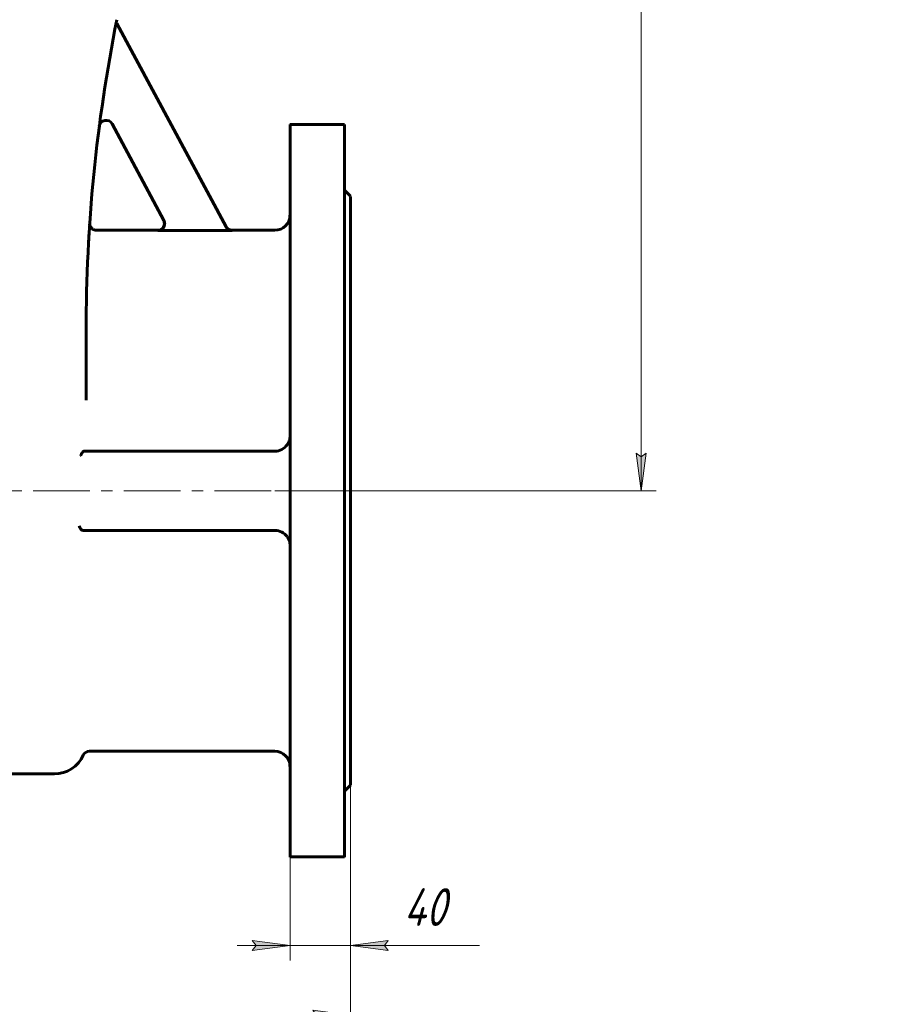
# Model space of a CAD drawing. Header units: millimetres. Extents: x 0 to 624, y -10 to 420.
# Tile 4 of 14: x 197 to 312, y 107 to 237. Entities that reach past the tile are written whole.
import ezdxf

# ---------------------------------------------------------------- set-up
doc = ezdxf.new("R2010")
doc.units = ezdxf.units.MM
for name, pattern in [('K5LT_AXLED', [12, 7.5, -1.5, 1.5, -1.5]), ('K5LT_BASIC', [0]), ('K5LT_THIN', [0])]:
    doc.linetypes.add(name, pattern=pattern)
doc.layers.add('Системный слой', color=7, linetype='Continuous')
doc.layers.add('Системный слой (1)', color=7, linetype='Continuous', true_color=0x6c6c6c)
doc.styles.add('KDIMTEXTSTYLE', font='txt', dxfattribs={"width": 0.96, "oblique": 15, "height": 5})
doc.styles.add('KTEXTSTYLE', font='txt', dxfattribs={"width": 0.96, "height": 5})
doc.dimstyles.new('KDIMSTYLE (0.20)', dxfattribs={"dimtxt": 5, "dimasz": 1, "dimexe": 2, "dimexo": 0, "dimgap": 1, "dimtad": 1, "dimlfac": 5, "dimtxsty": 'KDIMTEXTSTYLE', "dimsah": 1, "dimcen": 0, "dimdle": 1, "dimadec": 0, "dimazin": 0, "dimtfac": 0.667, "dimtmove": 0, "dimatfit": 3, "dimfxl": 1, "dimtvp": 1, "dimtolj": 1, "dimtzin": 0, "dimarcsym": 0})

# ---------------------------------------------------------------- blocks, each defined once
blk = doc.blocks.new('U16')
at = {"layer": 'Системный слой (1)', "color": 143, "linetype": 'K5LT_BASIC', "lineweight": 60, "true_color": 0x33acca}
for p, q in [((214.92, 209.06), (206.8, 209.06)), ((230.42, 209.06), (224.75, 209.06))]:
    blk.add_line(p, q, dxfattribs=at)
blk = doc.blocks.new('U28')
at = {"layer": 'Системный слой (1)', "color": 143, "linetype": 'K5LT_BASIC', "lineweight": 60, "true_color": 0x33acca}
for p, q in [((205.9, 210.02), (205.9, 210.01)), ((205.9, 210.01), (205.9, 209.99)), ((205.9, 209.99), (205.9, 209.96))]:
    blk.add_line(p, q, dxfattribs=at)
blk = doc.blocks.new('U29')
at = {"layer": 'Системный слой (1)', "color": 143, "linetype": 'K5LT_BASIC', "lineweight": 60, "true_color": 0x33acca}
for p, q in [((215.71, 210.39), (215.81, 209.87)), ((215.18, 209.1), (214.92, 209.06)), ((215.62, 209.4), (215.18, 209.1)), ((215.81, 209.87), (215.62, 209.4))]:
    blk.add_line(p, q, dxfattribs=at)
blk = doc.blocks.new('U34')
at = {"layer": 'Системный слой (1)', "color": 143, "linetype": 'K5LT_BASIC', "lineweight": 60, "true_color": 0x33acca}
for p, q in [((232.42, 223.06), (232.42, 174.56)), ((232.42, 174.56), (232.42, 126.06))]:
    blk.add_line(p, q, dxfattribs=at)
blk = doc.blocks.new('U36')
at = {"layer": 'Системный слой (1)', "color": 143, "linetype": 'K5LT_BASIC', "lineweight": 60, "true_color": 0x33acca}
for p, q in [((239.62, 223.06), (239.62, 174.56)), ((239.62, 174.56), (239.62, 126.06))]:
    blk.add_line(p, q, dxfattribs=at)
blk = doc.blocks.new('U48')
at = {"layer": 'Системный слой (1)', "color": 143, "linetype": 'K5LT_BASIC', "lineweight": 60, "true_color": 0x33acca}
for p, q in [((240.42, 213.56), (240.42, 174.56)), ((240.42, 174.56), (240.42, 135.56))]:
    blk.add_line(p, q, dxfattribs=at)
blk = doc.blocks.new('D0')
at = {"layer": 'Системный слой (1)'}
for points in [[(144.92, 105.11), (145.42, 105.77), (140.42, 105.11), (145.42, 104.46)], [(240.42, 105.11), (235.42, 105.77), (235.92, 105.11), (235.42, 104.46)]]:
    blk.add_hatch(color=7, dxfattribs=at).paths.add_polyline_path(points)
at = {"layer": 'Системный слой (1)', "color": 7, "linetype": 'K5LT_THIN', "lineweight": 18, "true_color": 0xffffff}
for p, q in [((240.42, 154.06), (240.42, 103.11)), ((140.42, 137.06), (140.42, 103.11)), ((140.42, 105.11), (145.42, 105.77)), ((145.42, 105.77), (144.92, 105.11)), ((235.92, 105.11), (235.42, 105.77)), ((235.42, 105.77), (240.42, 105.11)), ((145.42, 104.46), (140.42, 105.11)), ((140.42, 105.11), (240.42, 105.11)), ((144.92, 105.11), (145.42, 104.46)), ((240.42, 105.11), (235.42, 104.46)), ((235.42, 104.46), (235.92, 105.11))]:
    blk.add_line(p, q, dxfattribs=at)
blk.add_wipeout([(184.94, 106.11), (184.94, 113.5), (195.45, 113.5), (195.45, 106.11)]).dxf.layer = 'Системный слой (1)'
at = {"layer": 'Системный слой (1)', "color": 7, "insert": (184.94, 112.7), "char_height": 5, "attachment_point": 1, "style": 'KTEXTSTYLE'}
blk.add_mtext('\\fArial|b0|c204|p34;\\H5.0;\\W1.000;\\Q15;\\fGOST Type AU|b0|i0|c204|p34;\\Q15;\\W0.960;500', dxfattribs=at)
blk = doc.blocks.new('KDIMARROW_01')
at = {"layer": 'Системный слой'}
blk.add_hatch(color=0, dxfattribs=at).paths.add_polyline_path([(-5, -0.66), (0, 0), (-5, 0.66), (-4.5, 0)])
at = {"layer": 'Системный слой', "color": 0, "linetype": 'K5LT_THIN', "lineweight": 18}
for p, q in [((-4.5, 0), (-5, 0.66)), ((-5, 0.66), (0, 0)), ((0, 0), (-5, -0.66)), ((-5, -0.66), (-4.5, 0))]:
    blk.add_line(p, q, dxfattribs=at)
at = {"layer": 'Системный слой (1)', "color": 0, "linetype": 'K5LT_THIN', "lineweight": 18}
blk.add_line((191.42, 47.53), (191.22, 47.53), dxfattribs=at)
blk = doc.blocks.new('D1')
at = {"layer": 'Системный слой (1)'}
for points in [[(227.42, 113.69), (232.42, 114.35), (227.42, 115), (227.92, 114.35)], [(244.92, 114.35), (245.42, 115), (240.42, 114.35), (245.42, 113.69)]]:
    blk.add_hatch(color=7, dxfattribs=at).paths.add_polyline_path(points)
at = {"layer": 'Системный слой (1)', "color": 7, "linetype": 'K5LT_THIN', "lineweight": 18, "true_color": 0xffffff}
for p, q in [((240.42, 154.06), (240.42, 112.35)), ((232.42, 126.06), (232.42, 112.35)), ((232.42, 114.35), (227.42, 115)), ((227.42, 115), (227.92, 114.35)), ((245.42, 115), (240.42, 114.35)), ((244.92, 114.35), (245.42, 115)), ((232.42, 114.35), (225.42, 114.35)), ((227.92, 114.35), (227.42, 113.69)), ((227.42, 113.69), (232.42, 114.35)), ((232.42, 114.35), (240.42, 114.35)), ((240.42, 114.35), (245.42, 113.69)), ((240.42, 114.35), (247.42, 114.35)), ((240.42, 114.35), (245.42, 114.35)), ((245.42, 113.69), (244.92, 114.35)), ((245.46, 114.35), (257.49, 114.35))]:
    blk.add_line(p, q, dxfattribs=at)
blk.add_wipeout([(247.46, 115.35), (247.46, 122.73), (255.17, 122.73), (255.17, 115.35)]).dxf.layer = 'Системный слой (1)'
at = {"layer": 'Системный слой (1)', "color": 7, "insert": (247.46, 121.93), "char_height": 5, "attachment_point": 1, "style": 'KTEXTSTYLE'}
blk.add_mtext('\\fArial|b0|c204|p34;\\H5.0;\\W1.000;\\Q15;\\fGOST Type AU|b0|i0|c204|p34;\\Q15;\\W0.960;40', dxfattribs=at)
blk = doc.blocks.new('D2')
at = {"layer": 'Системный слой (1)'}
for points in [[(279.56, 389.56), (278.91, 394.56), (278.25, 389.56), (278.91, 390.06)], [(278.91, 174.56), (279.56, 179.56), (278.91, 179.06), (278.25, 179.56)]]:
    blk.add_hatch(color=7, dxfattribs=at).paths.add_polyline_path(points)
at = {"layer": 'Системный слой (1)', "color": 7, "linetype": 'K5LT_THIN', "lineweight": 18, "true_color": 0xffffff}
for p, q in [((205.92, 394.56), (280.91, 394.56)), ((278.25, 389.56), (278.91, 394.56)), ((278.91, 394.56), (279.56, 389.56)), ((278.91, 174.56), (278.91, 394.56)), ((278.91, 390.06), (278.25, 389.56)), ((279.56, 389.56), (278.91, 390.06)), ((278.91, 174.56), (278.25, 179.56)), ((278.25, 179.56), (278.91, 179.06)), ((278.91, 179.06), (279.56, 179.56)), ((279.56, 179.56), (278.91, 174.56)), ((240.42, 174.56), (280.91, 174.56))]:
    blk.add_line(p, q, dxfattribs=at)
blk.add_wipeout([(277.91, 278.36), (270.52, 278.36), (270.52, 290.27), (277.91, 290.27)]).dxf.layer = 'Системный слой (1)'
at = {"layer": 'Системный слой (1)', "color": 7, "insert": (271.32, 278.36), "char_height": 5, "attachment_point": 1, "rotation": 90, "style": 'KTEXTSTYLE'}
blk.add_mtext('\\fArial|b0|c204|p34;\\H5.0;\\W1.000;\\Q15;\\fGOST Type AU|b0|i0|c204|p34;\\Q15;\\W0.960;1100', dxfattribs=at)
blk = doc.blocks.new('D5')
at = {"layer": 'Системный слой (1)'}
for points in [[(449.14, 194.59), (453.23, 197.54), (448.52, 195.75), (449.27, 195.41)], [(367.81, 151.59), (372.52, 153.38), (371.77, 153.72), (371.9, 154.54)]]:
    blk.add_hatch(color=7, dxfattribs=at).paths.add_polyline_path(points)
at = {"layer": 'Системный слой (1)', "color": 7, "linetype": 'K5LT_THIN', "lineweight": 18, "true_color": 0xffffff}
for p, q in [((453.23, 197.54), (466.62, 204.74)), ((466.62, 204.74), (484.74, 204.74)), ((367.81, 151.59), (453.23, 197.54)), ((448.52, 195.75), (453.23, 197.54)), ((453.23, 197.54), (449.14, 194.59)), ((449.27, 195.41), (448.52, 195.75)), ((449.14, 194.59), (449.27, 195.41)), ((367.81, 151.59), (371.9, 154.54)), ((371.9, 154.54), (371.77, 153.72)), ((372.52, 153.38), (367.81, 151.59)), ((371.77, 153.72), (372.52, 153.38))]:
    blk.add_line(p, q, dxfattribs=at)
blk.add_wipeout([(468.62, 205.74), (468.62, 213.12), (482.18, 213.12), (482.18, 205.74)]).dxf.layer = 'Системный слой (1)'
at = {"layer": 'Системный слой (1)', "color": 7, "char_height": 5, "attachment_point": 1, "style": 'KTEXTSTYLE'}
for s, insert in [('\\fArial|b0|c204|p34;\\H5.0;\\W1.000;\\Q15;\\fGOST Type AU|b0|i0|c204|p34;\\Q15;\\W0.960;⌀', (468.62, 212.33)), ('\\fArial|b0|c204|p34;\\H5.0;\\W1.000;\\Q15;\\fGOST Type AU|b0|i0|c204|p34;\\Q15;\\W0.960;485', (471.93, 212.33))]:
    blk.add_mtext(s, dxfattribs=dict(at, insert=insert))
blk = doc.blocks.new('D6')
at = {"layer": 'Системный слой (1)'}
for points in [[(387.46, 199.56), (383.53, 202.71), (386.51, 198.65), (386.64, 199.47)], [(437.51, 146.41), (434.53, 150.48), (434.4, 149.66), (433.58, 149.57)]]:
    blk.add_hatch(color=7, dxfattribs=at).paths.add_polyline_path(points)
at = {"layer": 'Системный слой (1)', "color": 7, "linetype": 'K5LT_THIN', "lineweight": 18, "true_color": 0xffffff}
for p, q in [((383.53, 202.71), (387.46, 199.56)), ((386.51, 198.65), (383.53, 202.71)), ((383.53, 202.71), (437.51, 146.41)), ((387.46, 199.56), (386.64, 199.47)), ((386.64, 199.47), (386.51, 198.65)), ((434.4, 149.66), (434.53, 150.48)), ((434.53, 150.48), (437.51, 146.41)), ((433.58, 149.57), (434.4, 149.66)), ((437.51, 146.41), (433.58, 149.57)), ((437.51, 146.41), (455.64, 127.51)), ((455.64, 127.51), (474.02, 127.51))]:
    blk.add_line(p, q, dxfattribs=at)
blk.add_wipeout([(457.64, 128.51), (457.64, 135.89), (471.45, 135.89), (471.45, 128.51)]).dxf.layer = 'Системный слой (1)'
at = {"layer": 'Системный слой (1)', "color": 7, "char_height": 5, "attachment_point": 1, "style": 'KTEXTSTYLE'}
for s, insert in [('\\fArial|b0|c204|p34;\\H5.0;\\W1.000;\\Q15;\\fGOST Type AU|b0|i0|c204|p34;\\Q15;\\W0.960;⌀', (457.64, 135.1)), ('\\fArial|b0|c204|p34;\\H5.0;\\W1.000;\\Q15;\\fGOST Type AU|b0|i0|c204|p34;\\Q15;\\W0.960;390', (460.94, 135.1))]:
    blk.add_mtext(s, dxfattribs=dict(at, insert=insert))
blk = doc.blocks.new('D7')
at = {"layer": 'Системный слой (1)'}
for points in [[(388.13, 185.7), (383.32, 187.22), (387.57, 184.51), (387.4, 185.32)], [(437.72, 161.91), (433.47, 164.62), (433.64, 163.81), (432.91, 163.42)]]:
    blk.add_hatch(color=7, dxfattribs=at).paths.add_polyline_path(points)
at = {"layer": 'Системный слой (1)', "color": 7, "linetype": 'K5LT_THIN', "lineweight": 18, "true_color": 0xffffff}
for p, q in [((357.79, 199.09), (336.36, 199.09)), ((383.32, 187.22), (357.79, 199.09)), ((383.32, 187.22), (388.13, 185.7)), ((387.57, 184.51), (383.32, 187.22)), ((437.72, 161.91), (383.32, 187.22)), ((388.13, 185.7), (387.4, 185.32)), ((387.4, 185.32), (387.57, 184.51)), ((433.64, 163.81), (433.47, 164.62)), ((433.47, 164.62), (437.72, 161.91)), ((432.91, 163.42), (433.64, 163.81)), ((437.72, 161.91), (432.91, 163.42))]:
    blk.add_line(p, q, dxfattribs=at)
blk.add_wipeout([(338.36, 200.09), (338.36, 207.47), (355.09, 207.47), (355.09, 200.09)]).dxf.layer = 'Системный слой (1)'
at = {"layer": 'Системный слой (1)', "color": 7, "insert": (338.36, 206.68), "char_height": 5, "attachment_point": 1, "style": 'KTEXTSTYLE'}
blk.add_mtext('\\fArial|b0|c204|p34;\\H5.0;\\W1.000;\\Q15;\\fGOST Type AU|b0|i0|c204|p34;\\Q15;\\W0.960;DN300', dxfattribs=at)
blk = doc.blocks.new('D9')
at = {"layer": 'Системный слой (1)'}
for points in [[(373.92, 186.52), (374.6, 186.99), (369.65, 187.92), (374.19, 185.74)], [(451.39, 161.21), (446.85, 163.39), (447.12, 162.61), (446.44, 162.14)]]:
    blk.add_hatch(color=7, dxfattribs=at).paths.add_polyline_path(points)
at = {"layer": 'Системный слой (1)', "color": 7, "linetype": 'K5LT_THIN', "lineweight": 18, "true_color": 0xffffff}
for p, q in [((369.65, 187.92), (374.6, 186.99)), ((374.19, 185.74), (369.65, 187.92)), ((369.65, 187.92), (451.39, 161.21)), ((374.6, 186.99), (373.92, 186.52)), ((373.92, 186.52), (374.19, 185.74)), ((447.12, 162.61), (446.85, 163.39)), ((446.85, 163.39), (451.39, 161.21)), ((446.44, 162.14), (447.12, 162.61)), ((451.39, 161.21), (446.44, 162.14)), ((451.39, 161.21), (468.62, 155.58)), ((468.62, 155.58), (486.87, 155.58))]:
    blk.add_line(p, q, dxfattribs=at)
blk.add_wipeout([(470.62, 156.58), (470.62, 163.97), (484.3, 163.97), (484.3, 156.58)]).dxf.layer = 'Системный слой (1)'
at = {"layer": 'Системный слой (1)', "color": 7, "char_height": 5, "attachment_point": 1, "style": 'KTEXTSTYLE'}
for s, insert in [('\\fArial|b0|c204|p34;\\H5.0;\\W1.000;\\Q15;\\fGOST Type AU|b0|i0|c204|p34;\\Q15;\\W0.960;⌀', (470.62, 163.17)), ('\\fArial|b0|c204|p34;\\H5.0;\\W1.000;\\Q15;\\fGOST Type AU|b0|i0|c204|p34;\\Q15;\\W0.960;430', (473.93, 163.17))]:
    blk.add_mtext(s, dxfattribs=dict(at, insert=insert))

msp = doc.modelspace()

# ---------------------------------------------------------------- linework, layer by layer
at = {"layer": 'Системный слой (1)', "color": 143, "linetype": 'K5LT_BASIC', "lineweight": 60, "true_color": 0x33acca}
for p, q in [((209.5076, 236.4479), (209.379, 236.3788)), ((223.9633, 209.5228), (209.5076, 236.4479)), ((208.8539, 223.1593), (215.7181, 210.3743)), ((239.6152, 223.0641), (232.4152, 223.0641)), ((240.4152, 213.5641), (239.6152, 214.3641)), ((205.8775, 209.6952), (205.8994, 210.0235)), ((224.7567, 209.0481), (214.9256, 209.0481)), ((205.4152, 186.5754), (205.4152, 195.77)), ((205.1838, 179.8141), (205.1379, 179.8141)), ((230.4152, 179.8141), (205.1838, 179.8141)), ((204.964, 169.3141), (204.963, 169.3141)), ((204.964, 169.3141), (230.4152, 169.3141)), ((230.4152, 140.0641), (205.8628, 140.0641)), ((179.6152, 137.0641), (201.2152, 137.0641)), ((240.4152, 135.5641), (239.6152, 134.7641)), ((239.6152, 126.0641), (232.4152, 126.0641))]:
    msp.add_line(p, q, dxfattribs=at)
at = {"layer": 'Системный слой (1)', "color": 30, "linetype": 'K5LT_AXLED', "lineweight": 18, "true_color": 0xff8000}
for p in [(138.4152, 174.5641), (230.4152, 174.5641)]:
    msp.add_line(p, (242.4152, 174.5641), dxfattribs=at)
at = {"layer": 'Системный слой (1)', "color": 143, "linetype": 'K5LT_BASIC', "lineweight": 60, "true_color": 0x33acca}
for centre, radius, start, end in [((415.4152, 195.77), 210, 168.690068, 180), ((208.061, 222.7336), 0.9, 28.230722, 172.59104), ((415.4152, 195.77), 210, 176.108141, 176.125555), ((230.4152, 211.0641), 2, 270, 0), ((230.4152, 181.8141), 2, 270, 324.074645), ((230.4152, 167.3141), 2, 35.925355, 90), ((201.2152, 141.2641), 4.2, 270, 335.684261), ((205.8628, 139.1641), 0.9, 90, 155.684261), ((230.4152, 138.0641), 2, 0, 90)]:
    msp.add_arc(centre, radius, start, end, dxfattribs=at)
for points, knots in [([(205.8992, 210.0209), (205.8992, 210.0208), (205.8992, 210.0207), (205.8991, 210.0194), (205.8991, 210.0193), (205.899, 210.0178), (205.899, 210.0174), (205.899, 210.0167), (205.8989, 210.0161), (205.8989, 210.0149), (205.8988, 210.0143), (205.8988, 210.0134), (205.8987, 210.0131), (205.8987, 210.0122), (205.8987, 210.0116), (205.8986, 210.0109), (205.8986, 210.0108), (205.8986, 210.01), (205.8986, 210.0095), (205.8985, 210.0081), (205.8985, 210.0073), (205.8984, 210.0056), (205.8983, 210.0047), (205.8982, 210.0027), (205.8982, 210.0016), (205.8981, 209.9988), (205.898, 209.9972), (205.898, 209.9949), (205.8979, 209.9944), (205.8979, 209.9927), (205.8978, 209.9915), (205.8978, 209.9881), (205.8977, 209.9857), (205.8976, 209.9813), (205.8976, 209.9792), (205.8975, 209.9732), (205.8975, 209.9691), (205.8975, 209.9614), (205.8975, 209.9578), (205.8976, 209.9471), (205.8978, 209.94), (205.8986, 209.9186), (205.8995, 209.9043), (205.9031, 209.8615), (205.9069, 209.8331), (205.9192, 209.765), (205.9291, 209.7256), (205.954, 209.6483), (205.969, 209.6105), (206.0037, 209.5379), (206.0232, 209.5031), (206.066, 209.4378), (206.0892, 209.4073), (206.1389, 209.35), (206.1653, 209.3232), (206.2237, 209.2711), (206.2559, 209.246), (206.3241, 209.1997), (206.3603, 209.1786), (206.4353, 209.1412), (206.4743, 209.1249), (206.5534, 209.0981), (206.5935, 209.0874), (206.6737, 209.072), (206.7136, 209.0671), (206.7682, 209.0643), (206.7828, 209.0639), (206.7974, 209.0639)], [0, 0, 0, 0, 1.00481512, 1.00481512, 1.50725985, 1.50725985, 1.67852634, 1.67852634, 1.84979283, 1.84979283, 1.97242004, 1.97242004, 2.02105932, 2.02105932, 2.09154675, 2.09154675, 2.10403381, 2.10403381, 2.16203418, 2.16203418, 2.21794373, 2.21794373, 2.27385329, 2.27385329, 2.32976285, 2.32976285, 2.40192155, 2.40192155, 2.42478793, 2.42478793, 2.47052068, 2.47052068, 2.56198619, 2.56198619, 2.63766016, 2.63766016, 2.7890081, 2.7890081, 2.9197708, 2.9197708, 3.1812962, 3.1812962, 3.70434699, 3.70434699, 4.75044858, 4.75044858, 6.23211646, 6.23211646, 7.71551933, 7.71551933, 9.16877511, 9.16877511, 10.56644876, 10.56644876, 11.93846451, 11.93846451, 13.42462176, 13.42462176, 14.95041265, 14.95041265, 16.48707841, 16.48707841, 18.00125079, 18.00125079, 19.46673922, 19.46673922, 20, 20, 20, 20]), ([(214.9256, 209.0481), (214.9557, 209.0481), (214.9857, 209.0497), (215.0456, 209.0558), (215.0755, 209.0604), (215.1348, 209.0726), (215.1641, 209.0802), (215.2178, 209.097), (215.2423, 209.1058), (215.2946, 209.1273), (215.3221, 209.1402), (215.375, 209.1684), (215.4003, 209.1836), (215.4501, 209.217), (215.4745, 209.2352), (215.5181, 209.2714), (215.5376, 209.2891), (215.5781, 209.329), (215.5987, 209.3515), (215.6375, 209.3984), (215.6558, 209.4228), (215.6894, 209.4728), (215.7048, 209.4984), (215.7312, 209.5477), (215.7425, 209.5713), (215.754, 209.5985), (215.7553, 209.6016), (215.768, 209.6324), (215.7778, 209.6605), (215.7948, 209.7181), (215.8019, 209.7475), (215.8131, 209.8072), (215.8172, 209.8375), (215.8218, 209.8906), (215.8229, 209.9133), (215.8236, 209.9666), (215.8225, 209.9972), (215.8173, 210.058), (215.8132, 210.0881), (215.8049, 210.1327), (215.8018, 210.1473), (215.7913, 210.1916), (215.7827, 210.2208), (215.763, 210.2776), (215.7518, 210.3053), (215.7325, 210.3464), (215.7255, 210.3604), (215.7181, 210.3743)], [0, 0, 0, 0, 0.030111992, 0.030111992, 0.060568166, 0.060568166, 0.091031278, 0.091031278, 0.117163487, 0.117163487, 0.147690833, 0.147690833, 0.1774208, 0.1774208, 0.207956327, 0.207956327, 0.234291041, 0.234291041, 0.264771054, 0.264771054, 0.295305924, 0.295305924, 0.325243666, 0.325243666, 0.351441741, 0.351441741, 0.354835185, 0.354835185, 0.384784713, 0.384784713, 0.415224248, 0.415224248, 0.44591807, 0.44591807, 0.468660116, 0.468660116, 0.499283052, 0.499283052, 0.529750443, 0.529750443, 0.544726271, 0.544726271, 0.575240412, 0.575240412, 0.605106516, 0.605106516, 0.620797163, 0.620797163, 0.620797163, 0.620797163]), ([(224.7479, 209.0641), (224.5631, 209.0641), (224.2405, 209.1671), (224.0205, 209.4163), (223.955, 209.5384)], [0, 0, 0, 0, 0.57142773, 1, 1, 1, 1]), ([(223.9633, 209.5228), (223.9776, 209.4962), (223.9932, 209.4704), (224.0271, 209.4202), (224.0454, 209.3959), (224.0841, 209.3494), (224.1045, 209.3272), (224.1448, 209.2876), (224.1643, 209.27), (224.2014, 209.2395), (224.2187, 209.2263), (224.2611, 209.1963), (224.2866, 209.1802), (224.3394, 209.1504), (224.3666, 209.1368), (224.4137, 209.1162), (224.4332, 209.1085), (224.4817, 209.0911), (224.5109, 209.0823), (224.5699, 209.0676), (224.5997, 209.0617), (224.6593, 209.0531), (224.689, 209.0503), (224.7315, 209.0484), (224.7441, 209.0481), (224.7567, 209.0481)], [0, 0, 0, 0, 0.030229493, 0.030229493, 0.060725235, 0.060725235, 0.091000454, 0.091000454, 0.117323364, 0.117323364, 0.139111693, 0.139111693, 0.169397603, 0.169397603, 0.199936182, 0.199936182, 0.220923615, 0.220923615, 0.251446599, 0.251446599, 0.28193711, 0.28193711, 0.311871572, 0.311871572, 0.324506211, 0.324506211, 0.324506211, 0.324506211]), ([(205.7254, 207.1767), (205.731, 207.2798), (205.7365, 207.3802), (205.7474, 207.5757), (205.7528, 207.6707), (205.7633, 207.8552), (205.7684, 207.9448), (205.7738, 208.036), (205.774, 208.0403), (205.7749, 208.0559), (205.7756, 208.067), (205.7765, 208.0832), (205.7768, 208.0883), (205.7774, 208.0988), (205.7777, 208.1041), (205.7782, 208.1112), (205.7783, 208.113), (205.7784, 208.1153), (205.7784, 208.1159), (205.7785, 208.1167), (205.7785, 208.1169), (205.7785, 208.1173), (205.7785, 208.1175), (205.7785, 208.1178), (205.7785, 208.1179), (205.7786, 208.1183), (205.7786, 208.1185), (205.7786, 208.1191), (205.7786, 208.1195), (205.7787, 208.1208), (205.7788, 208.1216), (205.7789, 208.124), (205.779, 208.1257), (205.7793, 208.1306), (205.7795, 208.1338), (205.7801, 208.1436), (205.7804, 208.15), (205.7816, 208.1693), (205.7823, 208.1822), (205.7832, 208.1973), (205.7834, 208.1997), (205.7849, 208.2249), (205.7862, 208.2478), (205.7905, 208.32), (205.7934, 208.3686), (205.7984, 208.4512), (205.8022, 208.5141), (205.8042, 208.5479)], [0, 0, 0, 0, 4.6290414, 4.6290414, 9.2580828, 9.2580828, 13.88712419, 13.88712419, 14.12057065, 14.12057065, 14.7191318, 14.7191318, 14.9944517, 14.9944517, 15.2844323, 15.2844323, 15.38065678, 15.38065678, 15.41258703, 15.41258703, 15.42318246, 15.42318246, 15.4337779, 15.4337779, 15.44060607, 15.44060607, 15.45237877, 15.45237877, 15.47498237, 15.47498237, 15.51971865, 15.51971865, 15.60895577, 15.60895577, 15.78695909, 15.78695909, 16.14202391, 16.14202391, 16.85026992, 16.85026992, 16.98330053, 16.98330053, 18.26299468, 18.26299468, 21.08090967, 21.08090967, 23.14520699, 23.14520699, 23.14520699, 23.14520699]), ([(232.0348, 180.6407), (232.0806, 180.7039), (232.1625, 180.8262), (232.2703, 181.0213), (232.3508, 181.215), (232.4032, 181.4161), (232.4152, 181.543), (232.4152, 181.6083)], [0, 0, 0, 0, 1.54413257, 2.98093622, 4.7639347, 6.3095077, 8, 8, 8, 8]), ([(204.6878, 179.2141), (204.6993, 179.236), (204.7236, 179.2827), (204.7637, 179.3602), (204.8055, 179.4391), (204.8458, 179.5118), (204.8759, 179.5623), (204.9075, 179.6128), (204.9429, 179.6649), (204.9853, 179.7179), (205.0251, 179.759), (205.0586, 179.7859), (205.092, 179.8048), (205.117, 179.8128), (205.1328, 179.8141), (205.1379, 179.8141)], [0, 0, 0, 0, 1.62010328, 3.1892712, 4.76855786, 6.24336298, 7.4335551, 7.840169, 9.44487895, 10.9658936, 12.04255872, 13.37060052, 14.29270517, 15.4455516, 16, 16, 16, 16]), ([(204.963, 169.3141), (204.9183, 169.3144), (204.8724, 169.3346), (204.762, 169.4188), (204.7038, 169.494), (204.5975, 169.6541), (204.5418, 169.7584), (204.4862, 169.8637), (204.4858, 169.8643), (204.4855, 169.8649)], [0, 0, 0, 0, 0.099819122, 0.099819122, 0.242872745, 0.242872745, 0.424135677, 0.424135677, 0.425138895, 0.425138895, 0.425138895, 0.425138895]), ([(232.0348, 168.4876), (232.0806, 168.4243), (232.1625, 168.302), (232.2703, 168.1069), (232.3508, 167.9133), (232.4032, 167.7122), (232.4152, 167.5852), (232.4152, 167.5199)], [0, 0, 0, 0, 1.54413257, 2.98093622, 4.7639347, 6.3095077, 8, 8, 8, 8])]:
    msp.add_open_spline(points, degree=3, knots=knots, dxfattribs=at)

# ---------------------------------------------------------------- block references
at = {"layer": 'Системный слой (1)'}
for name in ['U34', 'U36', 'U48', 'U28', 'U29', 'U16']:
    msp.add_blockref(name, (0, 0), dxfattribs=at)

# ---------------------------------------------------------------- next in the draw order: dimensions: what is measured, and where the dimension line sits
at = {"layer": 'Системный слой (1)', "color": 7}
dim = msp.add_linear_dim(base=(278.906, 174.5641), p1=(205.9152, 394.5641), p2=(240.4152, 174.5641), angle=90, dimstyle='KDIMSTYLE (0.20)', override={"dimexo": 0, "dimpost": '\\fGOST Type AU|b0|c204|p34;\\H5.0;\\W0.960;\\Q15;<>', "dimblk1": 'KDIMARROW_01', "dimblk2": 'KDIMARROW_01', "dimse1": 0, "dimse2": 0, "dimclrt": 7, "dimtol": 1, "dimtp": 0, "dimtm": 0, "dimtdec": 5, "dimtolj": 1}, dxfattribs=at)
dim.commit()
dim.dimension.update_dxf_attribs({"geometry": 'D2', "text_midpoint": (278.906, 284.5641), "dimtype": 160})
dim = msp.add_linear_dim(base=(140.4152, 105.1138), p1=(240.4152, 154.0641), p2=(140.4152, 137.0641), dimstyle='KDIMSTYLE (0.20)', override={"dimexo": 0, "dimpost": '\\fGOST Type AU|b0|c204|p34;\\H5.0;\\W0.960;\\Q15;<>', "dimblk1": 'KDIMARROW_01', "dimblk2": 'KDIMARROW_01', "dimse1": 0, "dimse2": 0, "dimclrt": 7, "dimtol": 1, "dimtp": 0, "dimtm": 0, "dimtdec": 5, "dimtolj": 1}, dxfattribs=at)
dim.commit()
dim.dimension.update_dxf_attribs({"geometry": 'D0', "text_midpoint": (190.4152, 105.1138), "dimtype": 160})

# ---------------------------------------------------------------- next in the draw order: dimensions: what is measured, and where the dimension line sits
dim = msp.add_linear_dim(base=(232.4152, 114.3464), p1=(240.4152, 154.0641), p2=(232.4152, 126.0641), dimstyle='KDIMSTYLE (0.20)', override={"dimexo": 0, "dimtoh": 1, "dimpost": '\\fGOST Type AU|b0|c204|p34;\\H5.0;\\W0.960;\\Q15;<>', "dimblk1": 'KDIMARROW_01', "dimblk2": 'KDIMARROW_01', "dimse1": 0, "dimse2": 0, "dimclrt": 7, "dimtol": 1, "dimtp": 0, "dimtm": 0, "dimtdec": 5, "dimtmove": 1, "dimtolj": 1}, dxfattribs=at)
dim.commit()
dim.dimension.update_dxf_attribs({"geometry": 'D1', "text_midpoint": (251.4741, 114.3464), "dimtype": 160})

# ---------------------------------------------------------------- next in the draw order: dimensions: what is measured, and where the dimension line sits
dim = msp.add_diameter_dim_2p(p1=(196.9562, 59.6876), p2=(624.0844, 289.4407), dimstyle='KDIMSTYLE (0.20)', override={"dimtih": 1, "dimtoh": 1, "dimpost": '\\fGOST Type AU|b0|c204|p34;\\H5.0;\\W0.960;\\Q15;<>', "dimblk1": 'KDIMARROW_01', "dimblk2": 'KDIMARROW_01', "dimclrt": 7, "dimtol": 1, "dimtp": 0, "dimtm": 0, "dimtdec": 5, "dimtmove": 1, "dimatfit": 2, "dimtolj": 1}, dxfattribs=at)
dim.commit()
dim.dimension.update_dxf_attribs({"geometry": 'D5', "text_midpoint": (468.6191, 204.7398), "dimtype": 163})

# ---------------------------------------------------------------- next in the draw order: dimensions: what is measured, and where the dimension line sits
dim = msp.add_diameter_dim_2p(p1=(275.5621, 315.3167), p2=(545.4785, 33.8116), dimstyle='KDIMSTYLE (0.20)', override={"dimtih": 1, "dimtoh": 1, "dimpost": '\\fGOST Type AU|b0|c204|p34;\\H5.0;\\W0.960;\\Q15;<>', "dimblk1": 'KDIMARROW_01', "dimblk2": 'KDIMARROW_01', "dimclrt": 7, "dimtol": 1, "dimtp": 0, "dimtm": 0, "dimtdec": 5, "dimtmove": 1, "dimatfit": 2, "dimtolj": 1}, dxfattribs=at)
dim.commit()
dim.dimension.update_dxf_attribs({"geometry": 'D6', "text_midpoint": (457.6364, 127.511), "dimtype": 163})

# ---------------------------------------------------------------- next in the draw order: dimensions: what is measured, and where the dimension line sits
dim = msp.add_diameter_dim_2p(p1=(546.5266, 111.3004), p2=(274.514, 237.8278), dimstyle='KDIMSTYLE (0.20)', override={"dimtih": 1, "dimtoh": 1, "dimpost": '\\fGOST Type AU|b0|c204|p34;\\H5.0;\\W0.960;\\Q15;<>', "dimblk1": 'KDIMARROW_01', "dimblk2": 'KDIMARROW_01', "dimclrt": 7, "dimtol": 1, "dimtp": 0, "dimtm": 0, "dimtdec": 5, "dimtmove": 1, "dimatfit": 2, "dimtolj": 1}, dxfattribs=at)
dim.commit()
dim.dimension.update_dxf_attribs({"geometry": 'D7', "text_midpoint": (355.7885, 199.0925), "dimtype": 163})

# ---------------------------------------------------------------- next in the draw order: dimensions: what is measured, and where the dimension line sits
dim = msp.add_diameter_dim_2p(p1=(206.149, 241.3275), p2=(614.8917, 107.8007), dimstyle='KDIMSTYLE (0.20)', override={"dimtih": 1, "dimtoh": 1, "dimpost": '\\fGOST Type AU|b0|c204|p34;\\H5.0;\\W0.960;\\Q15;<>', "dimblk1": 'KDIMARROW_01', "dimblk2": 'KDIMARROW_01', "dimclrt": 7, "dimtol": 1, "dimtp": 0, "dimtm": 0, "dimtdec": 5, "dimtmove": 1, "dimatfit": 2, "dimtolj": 1}, dxfattribs=at)
dim.commit()
dim.dimension.update_dxf_attribs({"geometry": 'D9', "text_midpoint": (470.6191, 155.5846), "dimtype": 163})

doc.saveas('drawing.dxf')
